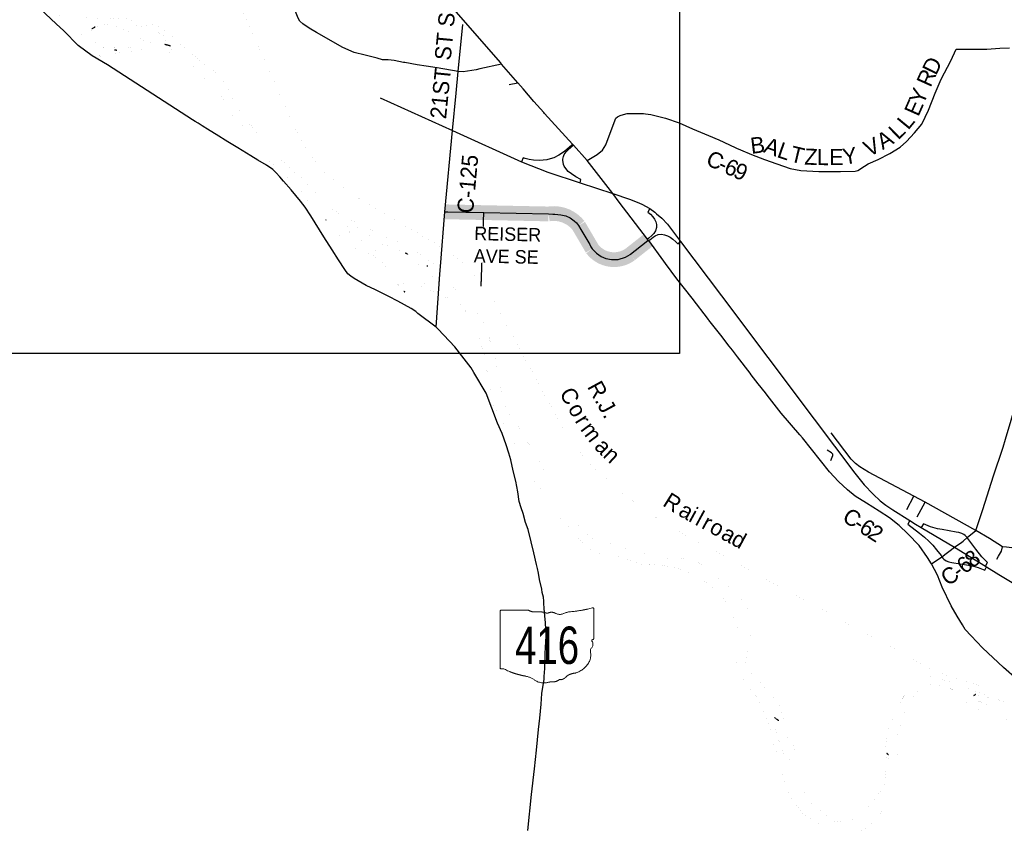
# Model space of a CAD drawing. Header units: feet. Extents: x 2045852 to 2423567, y 671180 to 1091522.
# Tile 24 of 101: x 2263155 to 2281475, y 884948 to 899903. Entities that reach past the tile are written whole.
import ezdxf
from ezdxf.enums import TextEntityAlignment as Align

# ---------------------------------------------------------------- set-up
doc = ezdxf.new("R2010")
doc.units = ezdxf.units.FT
doc.header["$MEASUREMENT"] = 0
doc.linetypes.add('rr2', pattern=[0])
doc.linetypes.add('stream', pattern=[1.4, 0.7, -0.1, 0.1, -0.1, 0.1, -0.1, 0.1, -0.1])
for name, color, linetype in [('GM_X_City_Street', 7, 'Continuous'), ('GM_X_County_Road', 3, 'Continuous'), ('GM_X_County_Road_Text', 3, 'Continuous'), ('GM_X_Interchange_Ramps', 1, 'Continuous'), ('GM_X_Major_River', 5, 'stream'), ('GM_X_Rail_Line', 7, 'rr2'), ('GM_X_Rail_Line_Text', 7, 'Continuous'), ('GM_X_State_Location', 7, 'Continuous'), ('GM_X_State_Route', 1, 'Continuous'), ('GM_X_State_Shield', 7, 'Continuous'), ('GM_X_US_Route', 1, 'Continuous'), ('SH_TextH', 4, 'Continuous')]:
    doc.layers.add(name, color=color, linetype=linetype)
doc.styles.add('Style-font30', font='font30.shx')

# ---------------------------------------------------------------- blocks, each defined once
blk = doc.blocks.new('M1-H5_3')
at = {"layer": 'GM_X_State_Shield', "color": 7, "linetype": 'Continuous', "lineweight": 13}
blk.add_rational_spline([(889, 90), (889, 366), (889, 642), (889, 642), (889, 643), (893, 663), (868, 660), (668, 605), (457, 588), (381, 580), (315, 549), (240, 521), (173, 560), (112, 595), (47, 566), (7, 549), (-22, 577), (-110, 589), (-199, 583), (-269, 581), (-324, 616), (-324, 616), (-324, 616), (-579, 616), (-834, 616), (-834, 616), (-834, 616), (-854, 614), (-851, 598), (-851, 598), (-851, 598), (-851, 70), (-851, -459), (-851, -459), (-851, -459), (-853, -474), (-835, -477), (-817, -477), (-799, -475), (-764, -473), (-747, -497), (-576, -575), (-384, -610), (-281, -631), (-203, -689), (-95, -759), (39, -728), (85, -714), (134, -717), (195, -718), (237, -683), (257, -669), (280, -677), (334, -668), (367, -632), (435, -561), (548, -554), (886, -443), (829, -154), (821, -106), (863, -70), (888, -16), (859, 37), (840, 63), (876, 72), (892, 76), (889, 90), (889, 90), (889, 90), (889, 90), (889, 90)], [1, 1, 1, 1, 1, 0.602679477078, 1, 0.993510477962, 1, 0.97918266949, 1, 0.861753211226, 1, 0.844914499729, 1, 0.780919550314, 1, 0.992003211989, 1, 0.94119849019, 1, 1, 1, 1, 1, 1, 1, 0.707106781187, 1, 1, 1, 1, 1, 1, 1, 0.729277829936, 1, 0.993307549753, 1, 0.85024490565, 1, 0.989290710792, 1, 0.968903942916, 1, 0.884615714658, 1, 0.975313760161, 1, 0.917850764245, 1, 0.834383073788, 1, 0.938481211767, 1, 0.912928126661, 1, 0.784359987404, 1, 0.905853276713, 1, 0.928432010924, 1, 0.626651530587, 1, 0.776429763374, 1, 1, 1, 1, 1], degree=2, knots=[0, 0, 0, 0.028571, 0.028571, 0.057143, 0.057143, 0.085714, 0.085714, 0.114286, 0.114286, 0.142857, 0.142857, 0.171429, 0.171429, 0.2, 0.2, 0.228571, 0.228571, 0.257143, 0.257143, 0.285714, 0.285714, 0.314286, 0.314286, 0.342857, 0.342857, 0.371429, 0.371429, 0.4, 0.4, 0.428571, 0.428571, 0.457143, 0.457143, 0.485714, 0.485714, 0.514286, 0.514286, 0.542857, 0.542857, 0.571429, 0.571429, 0.6, 0.6, 0.628571, 0.628571, 0.657143, 0.657143, 0.685714, 0.685714, 0.714286, 0.714286, 0.742857, 0.742857, 0.771429, 0.771429, 0.8, 0.8, 0.828571, 0.828571, 0.857143, 0.857143, 0.885714, 0.885714, 0.914286, 0.914286, 0.942857, 0.942857, 0.971429, 0.971429, 1, 1, 1], dxfattribs=at)
at = {"layer": 'GM_X_State_Shield', "color": 7, "linetype": 'Continuous', "lineweight": 13, "style": 'Style-font30', "width": 0.767998}
blk.add_attdef('M1-H5_3_14436', text='', height=696, dxfattribs=at).set_placement((21, -384), align=Align.CENTER)

msp = doc.modelspace()

# ---------------------------------------------------------------- linework, layer by layer
at = {"layer": 'GM_X_City_Street', "flags": 128}
for points in [[(2269904, 899155), (2269806, 899185), (2269707, 899215), (2269582, 899241), (2269381, 899292), (2269168, 899383), (2268677, 899667), (2268542, 899748), (2268424, 899823), (2268368, 899875), (2268334, 899929), (2268245, 900160), (2268146, 900452), (2268041, 900728), (2267983, 900897), (2267951, 901004), (2267882, 901136)], [(2272263, 898695), (2272424, 898729)], [(2271742, 894944), (2271789, 896313)], [(2278628, 891723), (2278251, 892216)], [(2278247, 891699), (2278287, 891792), (2278284, 891818), (2278258, 891845), (2278178, 891892)], [(2280707, 890201), (2280782, 890264), (2280946, 890398), (2281072, 890788), (2281275, 891417), (2281446, 891929), (2281451, 891946)], [(2282023, 889965), (2282013, 889971), (2281994, 889981), (2281927, 890017), (2281849, 890053), (2281662, 890068), (2281517, 890087), (2281442, 890095), (2281438, 890096), (2281198, 890246), (2280946, 890398), (2280001, 890925), (2279789, 891035), (2278949, 891485), (2278785, 891580), (2278705, 891645), (2278628, 891723)], [(2279662, 890786), (2279789, 891035)], [(2279852, 890653), (2280001, 890925)], [(2281338, 889864), (2281368, 889917), (2281421, 890011), (2281442, 890095)], [(2281854, 887481), (2281746, 887590), (2281713, 887623), (2281458, 887845), (2281068, 888212), (2280859, 888435)]]:
    msp.add_lwpolyline(points, dxfattribs=at)
at = {"layer": 'GM_X_County_Road', "flags": 128}
for points in [[(2271274, 898538), (2271311, 898938), (2271403, 899813)], [(2276493, 897513), (2276565, 897480), (2276768, 897393), (2277015, 897303), (2277240, 897218), (2277493, 897136), (2277689, 897096), (2278022, 897080), (2278424, 897077), (2278701, 897086), (2278747, 897096), (2278872, 897177), (2278944, 897218), (2279125, 897299), (2279345, 897415), (2279534, 897531), (2279654, 897636), (2279803, 897796), (2279942, 897961), (2280062, 898222), (2280186, 898534), (2280300, 898797), (2280477, 899139), (2280576, 899354), (2280770, 899356), (2281151, 899355), (2281393, 899375), (2281569, 899380)], [(2270006, 899156), (2270006, 899156), (2269904, 899155)], [(2271719, 898988), (2271650, 898972), (2271407, 898934), (2271311, 898938), (2270921, 899006), (2270718, 899037), (2270553, 899063), (2270321, 899104), (2270293, 899109), (2270121, 899145), (2270011, 899156), (2270006, 899156)], [(2272122, 899078), (2271719, 898988)], [(2271066, 896328), (2271208, 897839), (2271274, 898538)], [(2273715, 897284), (2273900, 897397), (2273996, 897474), (2274061, 897573), (2274157, 897838), (2274245, 898069), (2274279, 898096), (2274328, 898118), (2274389, 898141), (2274460, 898157), (2274708, 898160), (2274763, 898155), (2274797, 898151)], [(2274797, 898151), (2274899, 898139), (2275171, 898070), (2275422, 897982), (2275674, 897874), (2275972, 897750), (2276163, 897665), (2276470, 897523), (2276493, 897513)], [(2275137, 895410), (2274858, 895791), (2274851, 895801)], [(2275168, 895367), (2275137, 895410)], [(2280695, 888643), (2280600, 888801), (2280485, 888993), (2280321, 889343), (2280232, 889563), (2280120, 889777), (2280044, 889895), (2279888, 890118), (2279680, 890338), (2279517, 890493), (2279339, 890631), (2279147, 890760), (2278908, 890903), (2278698, 891039), (2278555, 891154), (2278387, 891308), (2278224, 891487), (2277717, 892122), (2277668, 892178), (2277322, 892581), (2277065, 892918), (2277031, 892960), (2276897, 893129), (2276766, 893297), (2276746, 893323), (2276511, 893631), (2276418, 893751), (2276353, 893829), (2276198, 894032), (2275977, 894314), (2275969, 894323), (2275666, 894719), (2275380, 895079), (2275168, 895367)], [(2281451, 891946), (2281495, 892099), (2281605, 892452), (2281669, 892685), (2281716, 892844), (2281749, 892954)], [(2280120, 889777), (2280315, 889906), (2280548, 890089), (2280683, 890181), (2280707, 890201)], [(2280859, 888435), (2280749, 888552), (2280695, 888643)]]:
    msp.add_lwpolyline(points, dxfattribs=at)
at = {"layer": 'GM_X_Interchange_Ramps', "flags": 128}
for points in [[(2273442, 897585), (2273425, 897570), (2273290, 897450), (2273186, 897379), (2273091, 897333), (2273025, 897312), (2272962, 897297), (2272895, 897289), (2272829, 897285), (2272712, 897292), (2272633, 897303), (2272562, 897320), (2272520, 897332), (2272494, 897259)], [(2273582, 896867), (2273598, 896929), (2273500, 896980), (2273420, 897034), (2273361, 897081), (2273314, 897134), (2273285, 897180), (2273274, 897209), (2273265, 897251), (2273262, 897282), (2273263, 897308), (2273272, 897355), (2273288, 897393), (2273304, 897420), (2273323, 897442), (2273442, 897553), (2273458, 897568)], [(2274878, 896389), (2274839, 896323), (2274890, 896282), (2274934, 896237), (2274967, 896191), (2274993, 896141), (2275002, 896091), (2275002, 896039), (2274984, 895976), (2274953, 895925), (2274918, 895885), (2274860, 895835), (2274838, 895817)], [(2274858, 895791), (2274881, 895809), (2274939, 895858), (2274977, 895883), (2275036, 895905), (2275095, 895911), (2275154, 895902), (2275211, 895879), (2275255, 895853), (2275305, 895816), (2275363, 895767), (2275399, 895730), (2275450, 895773)], [(2279714, 890581), (2279680, 890517), (2279896, 890348), (2279988, 890272), (2280068, 890198), (2280144, 890122), (2280212, 890040), (2280297, 889929), (2280315, 889906)], [(2280782, 890264), (2280771, 890278), (2280749, 890302), (2280720, 890324), (2280687, 890342), (2280629, 890361), (2280581, 890369), (2280321, 890413), (2280229, 890431), (2280102, 890465), (2279968, 890519), (2279929, 890453)], [(2281122, 889734), (2281160, 889800), (2281055, 889910), (2280943, 890048), (2280794, 890249), (2280782, 890264)], [(2280315, 889906), (2280332, 889885), (2280352, 889864), (2280391, 889834), (2280442, 889814), (2280498, 889804), (2280808, 889755), (2280904, 889734), (2280987, 889707), (2281112, 889659), (2281146, 889719)]]:
    msp.add_lwpolyline(points, dxfattribs=at)
at = {"layer": 'GM_X_Major_River'}
for p, q in [((2264560, 899767), (2264500, 899733)), ((2264962, 899330), (2264922, 899340)), ((2265960, 899413), (2265852, 899442)), ((2268849, 896187), (2268854, 896172)), ((2270375, 895539), (2270335, 895556)), ((2270746, 895317), (2270732, 895319)), ((2270300, 894856), (2270323, 894837)), ((2280937, 887344), (2280899, 887317)), ((2277282, 886856), (2277200, 886914)), ((2279319, 886221), (2279289, 886247))]:
    msp.add_line(p, q, dxfattribs=at)
at = {"layer": 'GM_X_Major_River', "ltscale": 0.333, "const_width": 0.18, "flags": 128}
for points in [[(2272530, 892125), (2272493, 892189), (2272477, 892251), (2272437, 892318), (2272382, 892380), (2272336, 892444), (2272259, 892571), (2272227, 892637), (2272198, 892703), (2272153, 892851), (2272137, 892925), (2272127, 892977), (2272112, 893046), (2272094, 893112), (2272077, 893180), (2272071, 893250), (2272060, 893304), (2272050, 893372), (2272035, 893440), (2272015, 893512), (2272016, 893578), (2272006, 893646), (2271982, 893710), (2271943, 893780), (2271921, 893849), (2271908, 893911), (2271894, 893981), (2271875, 894045), (2271859, 894111), (2271833, 894175), (2271798, 894245), (2271768, 894310), (2271723, 894376), (2271683, 894430), (2271625, 894497), (2271580, 894563), (2271528, 894629), (2271489, 894688), (2271429, 894748), (2271375, 894804), (2271308, 894865), (2271236, 894909), (2271170, 894926), (2271102, 894954), (2271036, 894989), (2270972, 895031), (2270957, 895093), (2270955, 895157), (2270936, 895223), (2270902, 895294), (2270854, 895360), (2270789, 895418), (2270727, 895447), (2270659, 895493), (2270591, 895552), (2270541, 895588), (2270470, 895641), (2270406, 895679), (2270352, 895714), (2270288, 895748), (2270216, 895773), (2270142, 895793), (2270088, 895804), (2270024, 895834), (2269955, 895864), (2269883, 895891), (2269817, 895918), (2269749, 895964), (2269683, 895992), (2269611, 896029), (2269547, 896061), (2269497, 896090), (2269432, 896120), (2269300, 896179), (2269236, 896216), (2269180, 896250), (2269118, 896281), (2269066, 896311), (2269005, 896355), (2268951, 896388), (2268887, 896432), (2268819, 896493), (2268764, 896567), (2268716, 896631), (2268660, 896692), (2268601, 896758), (2268537, 896819), (2268483, 896879), (2268442, 896939), (2268420, 896946), (2268360, 897002), (2268296, 897052), (2268227, 897095), (2268161, 897153), (2268105, 897218), (2268038, 897280), (2267968, 897333), (2267904, 897389), (2267840, 897440), (2267783, 897496), (2267727, 897562), (2267674, 897631), (2267630, 897699), (2267588, 897765), (2267537, 897834), (2267432, 897965), (2267398, 898017), (2267346, 898083), (2267279, 898142), (2267245, 898206), (2267215, 898270), (2267180, 898330), (2267142, 898399), (2267099, 898467), (2267071, 898537), (2267012, 898653), (2266974, 898718), (2266919, 898786), (2266855, 898839), (2266811, 898899), (2266758, 898961), (2266690, 898990), (2266620, 899034), (2266558, 899089), (2266499, 899145), (2266447, 899188), (2266381, 899246), (2266248, 899361), (2266186, 899417), (2266120, 899466), (2266053, 899534), (2265991, 899591), (2265927, 899637), (2265860, 899682), (2265796, 899734), (2265726, 899791), (2265662, 899815), (2265588, 899802), (2265448, 899777), (2265375, 899775), (2265321, 899791), (2265270, 899852), (2265218, 899906), (2265150, 899919), (2265076, 899927), (2265008, 899926), (2264876, 899917), (2264804, 899921), (2264723, 899922), (2264653, 899922), (2264601, 899925), (2264533, 899929), (2264467, 899940), (2264397, 899950), (2264343, 899952), (2264283, 899965), (2264217, 899989), (2264165, 900006), (2264101, 900044), (2264037, 900087), (2263966, 900141), (2263900, 900204), (2263831, 900276), (2263773, 900330), (2263717, 900391), (2263672, 900459), (2263618, 900523), (2263606, 900530), (2263568, 900594), (2263575, 900666), (2263595, 900732), (2263632, 900805), (2263689, 900877), (2263757, 900942), (2263818, 901010), (2263878, 901070), (2263939, 901123), (2264005, 901153), (2264073, 901174), (2264146, 901188), (2264210, 901195), (2264266, 901221), (2264336, 901248), (2264397, 901292), (2264471, 901319), (2264532, 901359), (2264596, 901422), (2264661, 901486), (2264721, 901536), (2264778, 901599), (2264838, 901661), (2264895, 901728), (2264931, 901800), (2264996, 901854), (2265055, 901917), (2265087, 901985), (2265102, 902057), (2265108, 902117), (2265112, 902169), (2265111, 902233), (2265113, 902297), (2265120, 902363), (2265137, 902445), (2265157, 902512), (2265167, 902562), (2265172, 902614), (2265170, 902680), (2265171, 902746), (2265171, 902814), (2265164, 902872), (2265162, 902950), (2265165, 903000), (2265153, 903068), (2265136, 903128), (2265118, 903189), (2265094, 903257), (2265063, 903319), (2265027, 903381), (2264982, 903452), (2264944, 903520), (2264905, 903584), (2264851, 903646), (2264805, 903707), (2264766, 903777), (2264732, 903845), (2264711, 903907), (2264693, 903970), (2264677, 904034), (2264666, 904110), (2264664, 904162), (2264657, 904226), (2264643, 904302), (2264636, 904356), (2264613, 904488), (2264599, 904542), (2264587, 904602), (2264564, 904668), (2264552, 904740), (2264539, 904809), (2264515, 904875), (2264470, 904939), (2264418, 905005), (2264365, 905078), (2264323, 905144), (2264269, 905216), (2264226, 905277), (2264180, 905341), (2264139, 905411), (2264103, 905482), (2264070, 905552), (2264040, 905616), (2264018, 905684), (2263999, 905750), (2263969, 905828), (2263946, 905891), (2263928, 905961), (2263923, 906031), (2263917, 906101), (2263918, 906165), (2263912, 906235), (2263897, 906289), (2263873, 906353), (2263848, 906421), (2263826, 906493), (2263786, 906556), (2263737, 906620), (2263701, 906680), (2263660, 906747), (2263616, 906821), (2263559, 906887), (2263497, 906932), (2263429, 906972), (2263363, 907021), (2263313, 907057), (2263241, 907087), (2263169, 907108), (2263105, 907110), (2263043, 907125), (2262981, 907109), (2262919, 907068), (2262852, 907016), (2262788, 906953), (2262721, 906891), (2262659, 906832), (2262598, 906766), (2262483, 906669), (2262455, 906619), (2262448, 906553), (2262434, 906503), (2262411, 906441), (2262379, 906380), (2262332, 906316), (2262292, 906250), (2262261, 906186), (2262241, 906131), (2262220, 906061), (2262190, 905991), (2262153, 905929), (2262105, 905862), (2262056, 905792), (2262006, 905742), (2261941, 905677), (2261873, 905635), (2261806, 905600), (2261738, 905572), (2261672, 905571), (2261604, 905563), (2261543, 905542), (2261469, 905528), (2261399, 905517), (2261333, 905515), (2261261, 905518), (2261196, 905512), (2261126, 905507), (2260998, 905507), (2260938, 905514), (2260868, 905522), (2260806, 905519), (2260750, 905513), (2260678, 905508), (2260610, 905520), (2260542, 905539), (2260468, 905555), (2260336, 905594), (2260270, 905619), (2260218, 905643), (2260164, 905685), (2260096, 905752), (2260045, 905794), (2259979, 905853), (2259917, 905911), (2259854, 905976), (2259790, 906034), (2259742, 906102), (2259691, 906165), (2259623, 906239), (2259548, 906298), (2259480, 906344), (2259410, 906393), (2259342, 906439), (2259278, 906478), (2259207, 906526), (2259155, 906565), (2259091, 906597), (2259029, 906644), (2258957, 906690), (2258928, 906712), (2258868, 906737), (2258800, 906773), (2258728, 906808), (2258664, 906834), (2258598, 906863), (2258526, 906885), (2258476, 906902), (2258412, 906934), (2258348, 906949), (2258276, 906963), (2258206, 906978), (2258152, 906982), (2258084, 906984), (2258018, 906995), (2257956, 907021), (2257897, 907054)], [(2263863, 900000), (2263926, 899955), (2263990, 899903), (2264060, 899846), (2264128, 899796), (2264195, 899748), (2264247, 899703), (2264315, 899623), (2264354, 899560), (2264384, 899508), (2264439, 899438), (2264489, 899397), (2264543, 899337), (2264652, 899224)], [(2264644, 899794), (2264628, 899796), (2264560, 899767)], [(2264652, 899224), (2264722, 899226), (2264796, 899229), (2264863, 899233), (2264935, 899236), (2265003, 899232), (2265065, 899225), (2265133, 899227), (2265191, 899274), (2265240, 899330), (2265304, 899350), (2265368, 899347), (2265442, 899349), (2265509, 899350), (2265573, 899350), (2265633, 899345), (2265707, 899345), (2265775, 899348), (2265839, 899334), (2265909, 899307), (2265977, 899293), (2266047, 899278), (2266119, 899242), (2266181, 899205), (2266246, 899163), (2266316, 899108), (2266368, 899050), (2266425, 898984), (2266475, 898943), (2266533, 898873), (2266578, 898811), (2266642, 898752), (2266684, 898682), (2266747, 898615), (2266797, 898559), (2266863, 898507), (2266928, 898452), (2266970, 898390), (2267012, 898330), (2267055, 898267), (2267083, 898203), (2267098, 898137), (2267138, 898071), (2267186, 898008), (2267251, 897962), (2267319, 897915), (2267373, 897853), (2267414, 897781), (2267450, 897714), (2267477, 897650), (2267515, 897578), (2267557, 897510), (2267614, 897451), (2267668, 897385), (2267730, 897328), (2267789, 897270), (2267857, 897218), (2267917, 897171), (2267978, 897107), (2268040, 897050), (2268104, 897000), (2268167, 896947), (2268233, 896885), (2268285, 896823), (2268346, 896764), (2268398, 896700), (2268432, 896637), (2268485, 896561), (2268541, 896493), (2268600, 896424), (2268668, 896378), (2268734, 896325), (2268800, 896259), (2268849, 896187)], [(2264922, 899340), (2264851, 899349), (2264837, 899299), (2264893, 899267)], [(2264893, 899267), (2264907, 899265), (2264971, 899270), (2265033, 899308), (2264962, 899330)], [(2265852, 899442), (2265853, 899386), (2265913, 899355), (2265981, 899343), (2265960, 899413)], [(2268854, 896172), (2268881, 896130), (2268922, 896062), (2269046, 895939), (2269111, 895883), (2269175, 895826), (2269247, 895772), (2269309, 895731), (2269382, 895667), (2269446, 895630), (2269500, 895606), (2269566, 895579), (2269636, 895549), (2269708, 895524), (2269770, 895492), (2269835, 895445), (2269895, 895391), (2269947, 895327), (2269998, 895258), (2270044, 895184), (2270091, 895126), (2270127, 895057), (2270181, 894985), (2270246, 894919), (2270300, 894856)], [(2270335, 895556), (2270265, 895590), (2270201, 895621), (2270133, 895645), (2270065, 895668), (2270001, 895692), (2269933, 895713), (2269867, 895733), (2269806, 895786), (2269740, 895828), (2269690, 895862), (2269618, 895913), (2269551, 895961), (2269487, 895996), (2269421, 896038), (2269359, 896063), (2269293, 896071), (2269227, 896056), (2269217, 896048)], [(2269217, 896048), (2269262, 895984), (2269322, 895925), (2269386, 895879), (2269450, 895852), (2269517, 895804), (2269573, 895747), (2269623, 895703), (2269693, 895662), (2269767, 895622), (2269818, 895594), (2269884, 895549), (2270016, 895446), (2270071, 895384), (2270113, 895325), (2270133, 895263), (2270168, 895193), (2270196, 895125), (2270227, 895057), (2270291, 895008), (2270359, 894960), (2270423, 894935), (2270495, 894921), (2270559, 894928), (2270627, 894942), (2270691, 894977), (2270700, 895027), (2270676, 895089), (2270627, 895156), (2270599, 895230), (2270582, 895310), (2270556, 895372), (2270504, 895439), (2270437, 895495), (2270375, 895539)], [(2270732, 895319), (2270739, 895249), (2270771, 895181), (2270768, 895105), (2270790, 895039), (2270846, 894980), (2270868, 895042)], [(2270868, 895042), (2270862, 895050), (2270831, 895120), (2270803, 895186), (2270783, 895251), (2270746, 895317)], [(2270323, 894837), (2270362, 894830), (2270430, 894829), (2270496, 894827), (2270570, 894838), (2270634, 894854), (2270705, 894881), (2270783, 894865), (2270847, 894842), (2270911, 894812), (2270962, 894789), (2271036, 894749), (2271106, 894730), (2271170, 894708), (2271230, 894683), (2271362, 894604), (2271415, 894536), (2271453, 894476), (2271505, 894413), (2271540, 894351), (2271584, 894285), (2271616, 894231), (2271655, 894164), (2271675, 894102), (2271694, 894040), (2271714, 893980), (2271731, 893908), (2271747, 893848), (2271761, 893790), (2271786, 893728), (2271806, 893656), (2271821, 893587), (2271831, 893517), (2271836, 893465), (2271842, 893403), (2271854, 893343), (2271865, 893273), (2271875, 893221), (2271886, 893155), (2271898, 893091), (2271921, 893021), (2271931, 892953), (2271941, 892889), (2271958, 892821), (2271966, 892759), (2271991, 892691), (2272029, 892630), (2272069, 892564), (2272100, 892498), (2272138, 892424), (2272173, 892357), (2272211, 892291), (2272254, 892221), (2272284, 892169), (2272330, 892100), (2272359, 892034), (2272371, 891972), (2272402, 891900), (2272452, 891822), (2272496, 891757), (2272543, 891693), (2272579, 891629), (2272600, 891555), (2272632, 891491), (2272670, 891428), (2272717, 891362), (2272743, 891308), (2272788, 891240), (2272808, 891237), (2272846, 891173), (2272892, 891099), (2272943, 891035), (2273003, 890916), (2273054, 890860), (2273090, 890792), (2273121, 890725), (2273161, 890665), (2273223, 890609), (2273290, 890556), (2273356, 890498), (2273406, 890436), (2273420, 890385), (2273445, 890325), (2273511, 890287), (2273571, 890238), (2273626, 890176), (2273680, 890110), (2273734, 890057), (2273798, 890039), (2273862, 890020), (2273928, 889980), (2273992, 889966), (2274044, 889967), (2274116, 889955), (2274166, 889942), (2274238, 889930), (2274292, 889921), (2274352, 889913), (2274422, 889876), (2274490, 889850), (2274554, 889820), (2274605, 889799), (2274673, 889787), (2274733, 889770), (2274806, 889760), (2274874, 889771), (2274940, 889767), (2275006, 889762), (2275060, 889760), (2275128, 889749), (2275190, 889741), (2275264, 889718), (2275314, 889706), (2275376, 889694), (2275440, 889679), (2275504, 889649), (2275554, 889632), (2275604, 889616), (2275672, 889591), (2275742, 889553), (2275813, 889504), (2275875, 889464), (2275945, 889420), (2276003, 889371), (2276069, 889317), (2276132, 889246), (2276188, 889194), (2276242, 889134), (2276291, 889071), (2276321, 889017), (2276359, 888949), (2276392, 888883), (2276424, 888816), (2276447, 888760), (2276469, 888692), (2276499, 888624), (2276522, 888572), (2276542, 888504), (2276553, 888428), (2276547, 888358), (2276526, 888288), (2276498, 888226), (2276471, 888157), (2276461, 888093), (2276468, 888029), (2276480, 887963), (2276490, 887911), (2276507, 887845), (2276533, 887776), (2276572, 887714), (2276606, 887646), (2276652, 887584), (2276711, 887513), (2276761, 887441), (2276804, 887381), (2276846, 887316), (2276900, 887250), (2276935, 887186), (2276965, 887120), (2276986, 887056), (2277004, 886996), (2277034, 886929), (2277069, 886849), (2277085, 886783), (2277114, 886721), (2277134, 886657), (2277158, 886591), (2277165, 886515)], [(2273566, 890480), (2273515, 890547), (2273459, 890617), (2273406, 890679), (2273364, 890744), (2273316, 890814), (2273257, 890882), (2273213, 890945), (2273163, 891013), (2273110, 891079), (2273082, 891149), (2273045, 891218), (2273005, 891290), (2272972, 891354), (2272942, 891418), (2272918, 891480), (2272889, 891545), (2272857, 891605), (2272823, 891671), (2272806, 891735), (2272780, 891803), (2272737, 891864), (2272679, 891928), (2272635, 891990), (2272594, 892052), (2272546, 892109), (2272530, 892125)], [(2276154, 889514), (2276090, 889578), (2276013, 889643), (2275961, 889675), (2275893, 889720), (2275827, 889770), (2275762, 889819), (2275690, 889853), (2275622, 889866), (2275555, 889864), (2275491, 889871), (2275421, 889867), (2275351, 889864), (2275283, 889866), (2275219, 889869), (2275155, 889875), (2275075, 889874), (2275009, 889888), (2274947, 889907), (2274881, 889937), (2274813, 889964), (2274751, 889976), (2274691, 889988), (2274627, 890011), (2274559, 890027), (2274489, 890048), (2274423, 890072), (2274353, 890087), (2274303, 890105), (2274231, 890128), (2274171, 890144), (2274107, 890155), (2274055, 890175), (2273977, 890197), (2273909, 890214), (2273857, 890234), (2273803, 890259), (2273742, 890303), (2273678, 890356), (2273620, 890424), (2273566, 890466), (2273566, 890480)], [(2279283, 886539), (2279280, 886487), (2279272, 886437), (2279262, 886371), (2279257, 886321), (2279249, 886253), (2279248, 886181), (2279246, 886116), (2279249, 886052), (2279249, 885980), (2279258, 885904), (2279268, 885836), (2279273, 885772), (2279267, 885722), (2279248, 885658), (2279208, 885594), (2279159, 885526), (2279072, 885393), (2279014, 885322), (2278955, 885256), (2278897, 885199), (2278832, 885137), (2278776, 885105), (2278713, 885058), (2278659, 885020), (2278593, 884999), (2278530, 884981), (2278466, 884984), (2278392, 884980), (2278320, 884985), (2278258, 885025), (2278185, 885078), (2278123, 885132), (2278063, 885187), (2277999, 885231), (2277926, 885272), (2277872, 885336), (2277834, 885390), (2277787, 885455), (2277767, 885521), (2277731, 885583), (2277688, 885639), (2277648, 885708), (2277637, 885778), (2277639, 885846), (2277626, 885940), (2277610, 885994), (2277597, 886056), (2277585, 886128), (2277585, 886178), (2277580, 886240), (2277566, 886314), (2277557, 886370), (2277547, 886438), (2277528, 886504), (2277498, 886584), (2277456, 886652), (2277431, 886727), (2277386, 886859), (2277364, 886923), (2277345, 886989), (2277323, 887051), (2277295, 887119), (2277264, 887170), (2277214, 887240), (2277159, 887308), (2277107, 887377), (2277051, 887441), (2276988, 887509), (2276918, 887576), (2276864, 887644), (2276805, 887707), (2276739, 887761), (2276685, 887835), (2276658, 887899), (2276660, 887969), (2276671, 888031), (2276683, 888099), (2276696, 888171), (2276718, 888233), (2276743, 888305), (2276751, 888370), (2276752, 888434), (2276758, 888504), (2276773, 888572), (2276775, 888622), (2276779, 888692), (2276764, 888760), (2276748, 888824), (2276723, 888902), (2276681, 888966), (2276644, 889029), (2276602, 889101), (2276540, 889167), (2276483, 889230), (2276425, 889290), (2276361, 889353), (2276292, 889401), (2276226, 889447), (2276158, 889500), (2276154, 889514)], [(2281723, 887089), (2281611, 887151), (2281545, 887174), (2281485, 887200), (2281419, 887223), (2281367, 887243), (2281301, 887274), (2281239, 887294), (2281187, 887312), (2281119, 887345), (2281055, 887367), (2281005, 887380), (2280941, 887394), (2280870, 887423), (2280808, 887451), (2280742, 887486), (2280680, 887504), (2280612, 887527), (2280548, 887553), (2280486, 887577), (2280420, 887604), (2280368, 887612), (2280316, 887627), (2280254, 887647), (2280190, 887682), (2280120, 887684), (2280056, 887665), (2279988, 887651), (2279937, 887624), (2279883, 887592), (2279809, 887548), (2279758, 887525), (2279700, 887469), (2279651, 887402), (2279613, 887330), (2279576, 887256), (2279546, 887189), (2279509, 887123), (2279465, 887049), (2279438, 886998), (2279402, 886920), (2279381, 886860), (2279357, 886810), (2279340, 886758), (2279320, 886707), (2279301, 886641), (2279291, 886591), (2279283, 886539)], [(2277249, 886242), (2277257, 886236), (2277259, 886166), (2277276, 886096), (2277288, 886026), (2277325, 885962), (2277349, 885892), (2277357, 885832), (2277366, 885766), (2277386, 885693), (2277423, 885625), (2277451, 885563), (2277478, 885497), (2277506, 885443), (2277544, 885376), (2277597, 885308), (2277647, 885244), (2277686, 885176), (2277738, 885117), (2277802, 885077), (2277868, 885038), (2277930, 885006), (2277999, 884961), (2278061, 884927), (2278113, 884902), (2278175, 884862), (2278249, 884837), (2278313, 884809), (2278377, 884791), (2278445, 884788), (2278513, 884784), (2278567, 884783), (2278619, 884779), (2278687, 884776), (2278751, 884784), (2278812, 884811), (2278864, 884843), (2278920, 884873), (2278983, 884918), (2279035, 884958), (2279082, 885019), (2279126, 885081), (2279173, 885149), (2279217, 885216), (2279242, 885282), (2279254, 885344), (2279289, 885416), (2279327, 885491), (2279346, 885541), (2279368, 885609), (2279393, 885683), (2279403, 885759), (2279422, 885842), (2279443, 885908), (2279463, 885972), (2279476, 886038), (2279492, 886094), (2279506, 886164), (2279495, 886232), (2279463, 886294), (2279446, 886360), (2279450, 886428), (2279469, 886492), (2279479, 886542), (2279498, 886611), (2279518, 886675), (2279541, 886739), (2279559, 886803), (2279578, 886881), (2279594, 886936), (2279621, 887006), (2279639, 887074), (2279672, 887140), (2279716, 887213), (2279755, 887263), (2279809, 887321), (2279856, 887384), (2279922, 887460), (2279985, 887509), (2280049, 887525), (2280119, 887540), (2280191, 887534), (2280263, 887519), (2280323, 887499), (2280395, 887478), (2280461, 887460), (2280523, 887429), (2280587, 887387), (2280651, 887326), (2280702, 887260), (2280756, 887194), (2280816, 887169), (2280886, 887133), (2280965, 887086), (2281017, 887066), (2281079, 887055), (2281139, 887043), (2281205, 887035), (2281265, 887008), (2281331, 886970), (2281399, 886921)], [(2280899, 887317), (2280924, 887256), (2280992, 887222), (2281058, 887200), (2281122, 887177), (2281188, 887149), (2281256, 887130), (2281328, 887110), (2281392, 887111), (2281393, 887169), (2281331, 887211), (2281263, 887252), (2281209, 887274), (2281145, 887295), (2281081, 887313), (2281009, 887330), (2280937, 887344)], [(2277200, 886914), (2277187, 886842), (2277191, 886788), (2277215, 886716), (2277234, 886654), (2277248, 886586), (2277263, 886534), (2277283, 886472), (2277306, 886406), (2277334, 886336), (2277352, 886271), (2277397, 886139), (2277463, 886097), (2277481, 886165), (2277482, 886234)], [(2277482, 886234), (2277484, 886246), (2277476, 886316), (2277466, 886367), (2277453, 886439), (2277447, 886509), (2277432, 886579), (2277392, 886645), (2277351, 886715), (2277319, 886791), (2277282, 886856)], [(2281399, 886921), (2281473, 886893), (2281539, 886858), (2281603, 886832), (2281727, 886781)], [(2277165, 886515), (2277177, 886443), (2277194, 886381), (2277214, 886308), (2277249, 886242)], [(2279289, 886247), (2279284, 886177), (2279274, 886105), (2279275, 886041), (2279326, 886081)], [(2279326, 886081), (2279328, 886103), (2279326, 886155), (2279319, 886221)]]:
    msp.add_lwpolyline(points, dxfattribs=at)
for points in [[(2264500, 899733), (2264483, 899663), (2264527, 899593), (2264552, 899525), (2264562, 899461), (2264585, 899397), (2264635, 899340), (2264693, 899364), (2264746, 899418), (2264810, 899375), (2264878, 899385), (2264942, 899386), (2265010, 899382), (2265080, 899373), (2265146, 899381), (2265210, 899390), (2265277, 899410), (2265303, 899478), (2265276, 899548), (2265238, 899612), (2265194, 899678), (2265127, 899715), (2265063, 899737), (2264991, 899770), (2264855, 899801), (2264779, 899817), (2264709, 899812), (2264644, 899794)], [(2265863, 899578), (2265829, 899604), (2265769, 899648), (2265701, 899693), (2265633, 899713), (2265569, 899722), (2265497, 899724), (2265427, 899711), (2265359, 899713), (2265317, 899672), (2265368, 899607), (2265416, 899541), (2265484, 899494), (2265552, 899476), (2265614, 899469), (2265678, 899463), (2265748, 899476), (2265818, 899472), (2265876, 899524)]]:
    msp.add_lwpolyline(points, close=True, dxfattribs=at)
at = {"layer": 'GM_X_Rail_Line', "ltscale": 0.125, "const_width": 0.18, "flags": 128}
msp.add_lwpolyline([(2286922, 873651), (2286810, 874409), (2286760, 874739), (2286772, 875005), (2286827, 875225), (2286870, 875418), (2286994, 875634), (2287185, 875840), (2287485, 876116), (2287680, 876312), (2287831, 876518), (2287934, 876759), (2288015, 876934), (2288087, 877155), (2288137, 877569), (2288226, 878062), (2288226, 878363), (2288189, 878740), (2288150, 878939), (2288089, 879088), (2287922, 879417), (2285880, 882689), (2284823, 884390), (2283711, 886151), (2283533, 886432), (2283353, 886628), (2283150, 886786), (2282871, 886951), (2282477, 887094), (2280872, 887554), (2280395, 887702), (2280076, 887841), (2277173, 889421), (2275752, 890198), (2275155, 890529), (2274806, 890759), (2274453, 891022), (2274167, 891265), (2273750, 891655), (2273539, 891892), (2273373, 892125), (2273238, 892340), (2271949, 894715), (2271744, 895021), (2271537, 895240), (2271322, 895439), (2271012, 895665), (2270227, 896127), (2269506, 896550), (2269138, 896798), (2268897, 896998), (2268745, 897157), (2268593, 897343), (2268453, 897544), (2268295, 897847), (2267561, 899487), (2265533, 903994), (2265384, 904272), (2263759, 906827), (2263533, 907036), (2263309, 907154), (2263087, 907208), (2262908, 907212), (2262708, 907183), (2262544, 907144), (2262352, 907074), (2262193, 907035), (2262022, 907009), (2261918, 906999), (2261804, 907005), (2261521, 907050), (2260843, 907182), (2260572, 907233), (2260038, 907330), (2259735, 907412), (2259185, 907600), (2257955, 908004), (2257727, 908097), (2257551, 908199), (2257387, 908323), (2257197, 908538), (2254983, 911400), (2254819, 911648), (2254550, 912242), (2253392, 915134), (2253253, 915504), (2253149, 915711), (2253000, 915874), (2251960, 916769), (2251737, 916980), (2251596, 917131), (2251521, 917251), (2251435, 917404), (2251347, 917582), (2251183, 917959)], dxfattribs=at)
at = {"layer": 'GM_X_State_Route', "flags": 128}
for points in [[(2272106, 899098), (2270970, 900402)], [(2263834, 899826), (2263634, 900010), (2263488, 900152)], [(2266419, 898009), (2266370, 898039), (2264791, 899066), (2264505, 899233), (2264245, 899422), (2263979, 899693), (2263834, 899826)], [(2272521, 898615), (2272424, 898729), (2272122, 899078), (2272106, 899098)], [(2272908, 898176), (2272719, 898382), (2272521, 898615)], [(2274311, 896509), (2274188, 896670), (2273715, 897284), (2273458, 897568), (2273442, 897585), (2272922, 898160), (2272908, 898176)], [(2266599, 897900), (2266548, 897931), (2266476, 897975), (2266419, 898009)], [(2270523, 894470), (2270441, 894531), (2270313, 894599), (2270189, 894667), (2270021, 894751), (2269773, 894877), (2269599, 894954), (2269381, 895086), (2269317, 895128), (2269263, 895172), (2269203, 895254), (2269087, 895434), (2268967, 895622), (2268815, 895864), (2268572, 896253), (2268466, 896413), (2268382, 896527), (2268294, 896633), (2268204, 896737), (2268064, 896897), (2267992, 896977), (2267924, 897055), (2267862, 897117), (2267748, 897197), (2267584, 897292), (2267456, 897368), (2267214, 897518), (2267030, 897632), (2266810, 897765), (2266620, 897887), (2266599, 897900)], [(2274851, 895801), (2274838, 895817), (2274311, 896509)], [(2270982, 895310), (2271066, 896328)], [(2271066, 896328), (2271119, 896327)], [(2271119, 896327), (2271789, 896313), (2272993, 896288), (2273073, 896286)], [(2273073, 896286), (2273114, 896285), (2273223, 896274), (2273314, 896251), (2273398, 896213), (2273470, 896159), (2273513, 896121), (2273554, 896071), (2273597, 895998)], [(2273597, 895998), (2273760, 895718), (2273783, 895679)], [(2273783, 895679), (2273807, 895639), (2273885, 895561), (2273972, 895495), (2274019, 895476)], [(2274519, 895539), (2274809, 895769)], [(2274809, 895769), (2274851, 895801)], [(2274019, 895476), (2274062, 895458), (2274167, 895439), (2274293, 895441), (2274429, 895483), (2274514, 895535), (2274519, 895539)], [(2270903, 894184), (2270970, 895168), (2270982, 895310)], [(2270565, 894438), (2270523, 894470)], [(2270940, 894143), (2270903, 894184), (2270565, 894438)], [(2271605, 893339), (2271553, 893427), (2271251, 893813), (2270940, 894143)], [(2272773, 889763), (2272773, 889763), (2272718, 889981), (2272672, 890187), (2272614, 890413), (2272568, 890545), (2272520, 890712), (2272485, 890820), (2272448, 890936), (2272421, 891116), (2272385, 891318), (2272337, 891506), (2272291, 891710), (2272257, 891838), (2272205, 891992), (2272134, 892202), (2272042, 892394), (2271837, 892954), (2271605, 893339)], [(2272607, 884815), (2272676, 885485), (2272735, 885960), (2272769, 886312), (2272806, 886691), (2272830, 886904), (2272855, 887168), (2272871, 887364), (2272911, 887631), (2272915, 887689), (2272919, 887751), (2272925, 887837), (2272932, 888105), (2272936, 888227), (2272942, 888323), (2272950, 888440), (2272944, 888564), (2272938, 888682), (2272925, 888808), (2272911, 888948), (2272907, 889046), (2272905, 889080), (2272903, 889158), (2272879, 889246), (2272871, 889308), (2272825, 889485), (2272809, 889601), (2272791, 889691), (2272773, 889763)]]:
    msp.add_lwpolyline(points, dxfattribs=at)
at = {"layer": 'GM_X_US_Route', "flags": 128}
for points in [[(2269861, 898446), (2271208, 897839), (2272494, 897259), (2272982, 897068), (2273582, 896867), (2274188, 896670), (2274190, 896670)], [(2274190, 896670), (2274502, 896566), (2274641, 896508)], [(2274641, 896508), (2274731, 896471), (2274878, 896389), (2274974, 896319), (2275004, 896293)], [(2275004, 896293), (2275103, 896207), (2275205, 896098), (2275450, 895773), (2276211, 894764), (2277939, 892468), (2278691, 891462), (2278867, 891245), (2279032, 891072), (2279163, 890949), (2279272, 890869), (2279403, 890784)], [(2279403, 890784), (2279714, 890581), (2279822, 890517)], [(2279822, 890517), (2279929, 890453), (2280548, 890089), (2281122, 889734), (2281146, 889719), (2281373, 889581)], [(2281373, 889581), (2281856, 889287), (2282221, 889055), (2282530, 888829), (2282630, 888740), (2282901, 888497), (2283270, 888114), (2283765, 887524), (2284825, 886255)]]:
    msp.add_lwpolyline(points, dxfattribs=at)

# ---------------------------------------------------------------- block references
at = {"layer": 'GM_X_State_Shield', "color": 7, "linetype": 'Continuous', "lineweight": 13}
ref = msp.add_blockref('M1-H5_3', (2272946, 888298), dxfattribs=at)
ref.add_attrib('M1-H5_3_27656', '416', dxfattribs={"linetype": 'Continuous', "height": 696.1, "style": 'Style-font30', "width": 0.767998}).set_placement((2272967, 887914), align=Align.CENTER)

# ---------------------------------------------------------------- texts
at = {"layer": 'GM_X_County_Road_Text', "style": 'Style-font30'}
for s, rotation, p in [('ST SE', 84.6607, (2271173, 899136)), ('D', 64.0198, (2280203, 898853)), ('21ST', 84.2901, (2271087, 898046)), ('R', 65.8112, (2280103, 898630)), ('Y', 68.2422, (2279971, 898303)), ('E', 66.0785, (2279875, 898086)), ('L', 50.4925, (2279686, 897838)), ('L', 44.0034, (2279499, 897654)), ('B', 6.9565, (2276769, 897406)), ('A', 340.6054, (2276977, 897440)), ('V', 26.1252, (2278952, 897345)), ('A', 30.6675, (2279212, 897474)), ('L', 340.9055, (2277228, 897352)), ('T', 346.4593, (2277471, 897269)), ('Z', 357.3641, (2277750, 897208)), ('L', 359.5387, (2277987, 897197)), ('E', 0.3443, (2278216, 897196)), ('Y', 9.265, (2278491, 897201)), ('C-125', 84.7554, (2271589, 896289)), ('C', 335.6452, (2275902, 897212)), ('6', 335.7656, (2276239, 897060)), ('-', 335.6738, (2276126, 897111)), ('9', 336.2111, (2276410, 896983)), ('C', 325.9257, (2278439, 890592)), ('-', 326.8702, (2278647, 890451)), ('6', 327.1835, (2278752, 890383)), ('2', 327.3172, (2278908, 890282)), ('8', 37.6479, (2280883, 889689)), ('6', 37.4353, (2280736, 889576)), ('C', 35.3811, (2280427, 889352)), ('-', 36.8413, (2280634, 889500))]:
    msp.add_text(s, height=300, rotation=rotation, dxfattribs=at).set_placement(p)
at = {"layer": 'GM_X_Rail_Line_Text', "style": 'Style-font30'}
for s, height, rotation, p in [('R.J.', 298.1, 298.6369, (2273708, 893074)), ('C', 298, 298.4014, (2273191, 892957)), ('o', 298, 299.0117, (2273348, 892668)), ('r', 298, 301.9841, (2273476, 892438)), ('m', 298, 306.4612, (2273577, 892279)), ('a', 298, 314.2587, (2273830, 891941)), ('n', 298, 317.1182, (2273992, 891775)), ('R', 298, 327.9304, (2275101, 890869)), ('a', 298, 330.7713, (2275391, 890687)), ('i', 298, 331.3051, (2275583, 890580)), ('l', 298, 331.427, (2275704, 890514)), ('r', 298, 331.4492, (2275823, 890449)), ('o', 298, 331.4465, (2275966, 890371)), ('a', 298, 331.4458, (2276183, 890253)), ('d', 298, 331.449, (2276372, 890150))]:
    msp.add_text(s, height=height, rotation=rotation, dxfattribs=at).set_placement(p)
at = {"layer": 'GM_X_State_Location', "style": 'Style-font30'}
msp.add_text('416', height=0.0000833, rotation=0, dxfattribs=at).set_placement((2272592, 888224))
for s in ['s', 'r']:
    msp.add_text(s, height=0.0000833, dxfattribs=at).set_placement((2272946, 888298), align=Align.MIDDLE_CENTER)

# ---------------------------------------------------------------- next in the draw order: texts
at = {"layer": 'SH_TextH', "color": 2, "insert": (2271616, 896052), "char_height": 250, "width": 1707.04, "attachment_point": 1, "rotation": 358.6792, "style": 'Style-font30', "bg_fill": 3, "box_fill_scale": 1, "bg_fill_color": 256, "bg_fill_transparency": 0}
msp.add_mtext('REISER AVE SE', dxfattribs=at)

# ---------------------------------------------------------------- next in the draw order: linework, layer by layer
at = {"layer": 'SH_TextH', "color": 210}
msp.add_lwpolyline([(2251243, 917880), (2275430, 917880), (2275430, 893693), (2251243, 893693)], close=True, dxfattribs=at)
at = {"layer": 'SH_TextH', "const_width": 275}
msp.add_lwpolyline([(2271066, 896328), (2272993, 896288, -0.272511), (2273554, 896071), (2273807, 895639, 0.412357), (2274519, 895539), (2274851, 895801)], format="xyb", dxfattribs=at)

doc.saveas('drawing.dxf')
